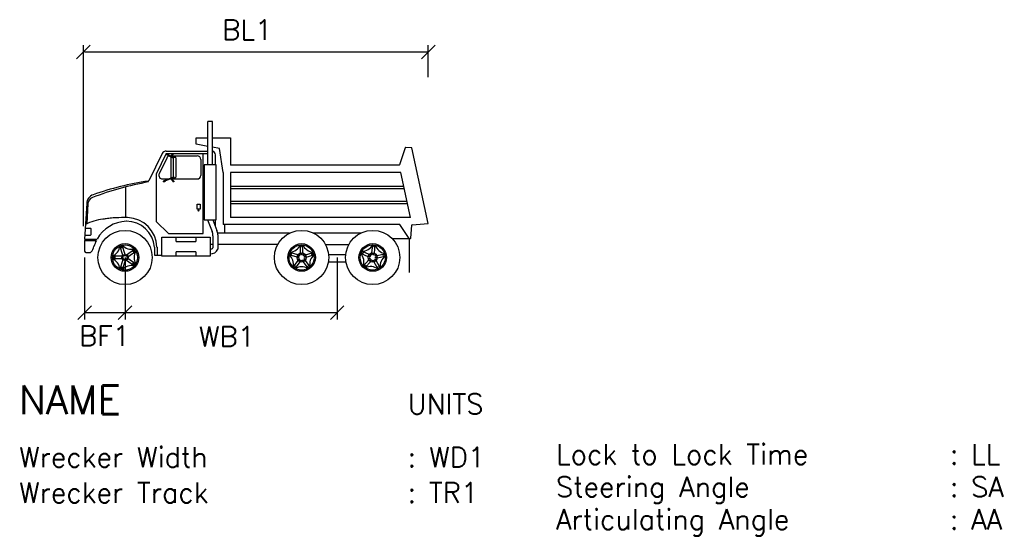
# Model space of a CAD drawing. Extents: x -14.3 to 5.3, y -4.5 to 5.8.
import ezdxf
from ezdxf.enums import TextEntityAlignment as Align

# ---------------------------------------------------------------- set-up
doc = ezdxf.new("R2010")
doc.units = 0
doc.header["$MEASUREMENT"] = 0
for name, color, linetype in [('ATDIMS', 7, 'CONTINUOUS'), ('ATTEXT', 7, 'CONTINUOUS'), ('ATVEHICLE', 7, 'CONTINUOUS')]:
    doc.layers.add(name, color=color, linetype=linetype)
doc.styles.get("Standard").update_dxf_attribs({"font": 'romans.shx'})

msp = doc.modelspace()

# ---------------------------------------------------------------- linework, layer by layer
at = {"layer": 'ATDIMS'}
for p, q in [((-13.182, 5.048), (-12.912, 5.318)), ((-13.047, 1.717), (-13.047, 5.318)), ((-6.317, 5.048), (-6.047, 5.318)), ((-6.182, 4.683), (-6.182, 5.318)), ((-6.182, 5.183), (-13.023, 5.183)), ((-13.023, 1.096), (-13.023, -0.135)), ((-12.219, 1.096), (-12.219, -0.135)), ((-7.995, 1.096), (-7.995, -0.135)), ((-13.158, -0.135), (-12.888, 0.135)), ((-13.023, 0), (-7.995, 0)), ((-12.354, -0.135), (-12.084, 0.135)), ((-8.13, -0.135), (-7.86, 0.135))]:
    msp.add_line(p, q, dxfattribs=at)
at = {"layer": 'ATVEHICLE', "color": 7}
for p, q in [((-10.571, 2.936), (-10.571, 3.8)), ((-10.475, 3.8), (-10.571, 3.8)), ((-10.475, 2.936), (-10.475, 3.8)), ((-10.804, 3.35), (-10.804, 3.477)), ((-10.804, 3.477), (-10.571, 3.477)), ((-10.571, 3.307), (-10.804, 3.35)), ((-10.475, 3.477), (-10.12, 3.477)), ((-10.12, 3.477), (-10.12, 2.935)), ((-11.481, 3.164), (-11.747, 2.623)), ((-11.4, 3.165), (-11.597, 2.751)), ((-11.4, 3.165), (-10.571, 3.165)), ((-11.397, 3.214), (-10.571, 3.214)), ((-11.37, 3.154), (-11.397, 3.154)), ((-11.397, 3.142), (-11.397, 3.154)), ((-11.37, 3.142), (-11.397, 3.142)), ((-11.257, 3.073), (-11.397, 3.142)), ((-11.37, 3.142), (-11.37, 3.154)), ((-11.252, 3.083), (-11.37, 3.142)), ((-11.311, 3.113), (-11.279, 3.142)), ((-11.299, 3.107), (-11.261, 3.142)), ((-11.279, 3.142), (-11.279, 3.154)), ((-11.261, 3.154), (-11.279, 3.154)), ((-11.261, 3.142), (-11.279, 3.142)), ((-11.261, 3.142), (-11.261, 3.154)), ((-10.664, 1.57), (-10.664, 3.165)), ((-10.341, 3.264), (-10.475, 3.289)), ((-10.421, 3.141), (-10.421, 2.936)), ((-10.265, 2.79), (-10.341, 3.264)), ((-6.643, 3.279), (-6.753, 2.939)), ((-6.508, 3.279), (-6.637, 3.283)), ((-6.182, 1.772), (-6.508, 3.279)), ((-11.389, 3.075), (-11.539, 2.761)), ((-11.319, 3.117), (-11.307, 3.117)), ((-11.306, 3.097), (-11.306, 2.675)), ((-11.289, 3.117), (-10.783, 3.117)), ((-11.257, 3.069), (-11.257, 2.706)), ((-11.233, 3.093), (-11.221, 3.093)), ((-11.209, 3.081), (-11.209, 2.694)), ((-10.711, 3.044), (-10.711, 2.73)), ((-11.597, 2.751), (-11.597, 1.813)), ((-10.265, 2.79), (-10.265, 1.749)), ((-6.759, 2.935), (-10.12, 2.935)), ((-9.936, 2.79), (-10.12, 2.79)), ((-10.12, 2.79), (-10.12, 1.894)), ((-6.727, 2.79), (-9.936, 2.79)), ((-6.533, 1.894), (-6.727, 2.79)), ((-11.473, 2.658), (-11.346, 2.658)), ((-11.255, 2.696), (-11.458, 2.611)), ((-11.427, 2.611), (-11.458, 2.611)), ((-11.458, 2.611), (-11.458, 2.599)), ((-11.427, 2.599), (-11.458, 2.599)), ((-11.247, 2.686), (-11.427, 2.611)), ((-11.427, 2.611), (-11.427, 2.599)), ((-11.315, 2.658), (-11.307, 2.658)), ((-11.309, 2.66), (-11.264, 2.611)), ((-11.297, 2.665), (-11.248, 2.611)), ((-11.29, 2.658), (-10.783, 2.658)), ((-11.264, 2.611), (-11.264, 2.599)), ((-11.248, 2.611), (-11.264, 2.611)), ((-11.248, 2.599), (-11.264, 2.599)), ((-11.248, 2.611), (-11.248, 2.599)), ((-11.233, 2.682), (-11.221, 2.682)), ((-12.2, 1.892), (-12.2, 2.503)), ((-10.12, 2.515), (-6.668, 2.515)), ((-10.12, 2.467), (-6.657, 2.467)), ((-12.982, 2.173), (-13.023, 1.461)), ((-12.959, 2.161), (-12.981, 1.765)), ((-10.12, 2.217), (-6.603, 2.217)), ((-10.12, 2.168), (-6.593, 2.168)), ((-10.785, 2.154), (-10.724, 2.154)), ((-10.785, 2.057), (-10.785, 2.154)), ((-10.724, 2.057), (-10.785, 2.057)), ((-10.724, 2.154), (-10.724, 2.057)), ((-12.637, 1.86), (-12.659, 1.857)), ((-12.614, 1.864), (-12.637, 1.86)), ((-12.591, 1.867), (-12.614, 1.864)), ((-12.567, 1.87), (-12.591, 1.867)), ((-12.542, 1.873), (-12.567, 1.87)), ((-12.515, 1.876), (-12.542, 1.873)), ((-12.487, 1.879), (-12.515, 1.876)), ((-12.457, 1.882), (-12.487, 1.879)), ((-12.424, 1.884), (-12.457, 1.882)), ((-12.385, 1.886), (-12.424, 1.884)), ((-12.342, 1.888), (-12.385, 1.886)), ((-12.292, 1.89), (-12.342, 1.888)), ((-12.235, 1.89), (-12.292, 1.89)), ((-12.169, 1.891), (-12.235, 1.89)), ((-11.355, 1.571), (-11.597, 1.813)), ((-10.575, 1.848), (-10.485, 1.615)), ((-10.471, 1.848), (-10.388, 1.632)), ((-10.421, 1.848), (-10.421, 1.717)), ((-6.533, 1.894), (-10.12, 1.894)), ((-6.503, 1.747), (-6.182, 1.772)), ((-11.355, 1.571), (-10.664, 1.57)), ((-10.246, 1.582), (-10.375, 1.582)), ((-6.749, 1.749), (-10.265, 1.749)), ((-8.941, 1.582), (-10.265, 1.582)), ((-10.24, 1.749), (-10.24, 1.582)), ((-7.524, 1.582), (-8.467, 1.582)), ((-6.561, 1.476), (-6.749, 1.749)), ((-6.527, 1.481), (-6.509, 1.742)), ((-13.023, 1.461), (-12.777, 1.461)), ((-13.023, 1.437), (-12.79, 1.437)), ((-13.023, 1.437), (-13.023, 1.22)), ((-11.488, 1.125), (-11.488, 1.499)), ((-11.488, 1.499), (-10.521, 1.497)), ((-11.198, 1.414), (-11.198, 1.499)), ((-11.198, 1.414), (-10.811, 1.413)), ((-10.811, 1.497), (-10.811, 1.413)), ((-10.521, 1.497), (-10.521, 1.125)), ((-10.469, 1.528), (-10.469, 1.285)), ((-10.372, 1.546), (-10.372, 1.264)), ((-6.903, 1.476), (-6.533, 1.476)), ((-6.561, 1.476), (-6.561, 0.795)), ((-12.998, 1.195), (-12.909, 1.195)), ((-12.26, 1.141), (-12.32, 1.325)), ((-12.301, 1.282), (-12.315, 1.327)), ((-12.264, 1.294), (-12.301, 1.282)), ((-12.264, 1.294), (-12.279, 1.339)), ((-12.214, 1.156), (-12.274, 1.34)), ((-12.189, 1.148), (-12.032, 1.262)), ((-12.161, 1.109), (-12.004, 1.223)), ((-12.068, 1.231), (-12.029, 1.259)), ((-12.045, 1.199), (-12.068, 1.231)), ((-12.045, 1.199), (-12.006, 1.227)), ((-11.631, 1.298), (-11.631, 1.145)), ((-11.582, 1.298), (-11.582, 1.145)), ((-10.811, 1.21), (-11.198, 1.21)), ((-11.198, 1.125), (-11.198, 1.21)), ((-10.811, 1.21), (-10.811, 1.125)), ((-10.521, 1.361), (-10.469, 1.36)), ((-10.372, 1.36), (-9.176, 1.359)), ((-8.779, 1.146), (-8.933, 1.196)), ((-8.728, 1.183), (-8.728, 1.345)), ((-8.68, 1.183), (-8.68, 1.345)), ((-8.628, 1.146), (-8.474, 1.196)), ((-8.231, 1.357), (-7.76, 1.357)), ((-7.357, 1.154), (-7.505, 1.22)), ((-7.302, 1.185), (-7.285, 1.346)), ((-7.254, 1.18), (-7.237, 1.341)), ((-12.275, 1.12), (-12.469, 1.12)), ((-12.422, 1.115), (-12.469, 1.115)), ((-12.421, 1.076), (-12.469, 1.076)), ((-12.275, 1.072), (-12.469, 1.071)), ((-12.422, 1.115), (-12.421, 1.076)), ((-12.259, 1.051), (-12.319, 0.866)), ((-12.213, 1.036), (-12.273, 0.851)), ((-12.189, 1.044), (-12.032, 0.93)), ((-12.16, 1.083), (-12.003, 0.969)), ((-12.067, 0.962), (-12.044, 0.993)), ((-12.044, 0.993), (-12.006, 0.965)), ((-11.631, 1.145), (-11.488, 1.144)), ((-10.521, 1.125), (-11.488, 1.125)), ((-8.794, 1.1), (-8.948, 1.15)), ((-8.775, 1.039), (-8.87, 0.909)), ((-8.736, 1.011), (-8.831, 0.88)), ((-8.672, 1.011), (-8.577, 0.88)), ((-8.633, 1.039), (-8.538, 0.909)), ((-8.613, 1.1), (-8.459, 1.15)), ((-7.819, 1.004), (-8.171, 1.004)), ((-7.825, 1.149), (-8.166, 1.149)), ((-7.377, 1.109), (-7.524, 1.175)), ((-7.363, 1.047), (-7.472, 0.927)), ((-7.328, 1.015), (-7.436, 0.895)), ((-7.264, 1.008), (-7.184, 0.868)), ((-7.222, 1.032), (-7.142, 0.892)), ((-7.207, 1.138), (-7.048, 1.171)), ((-7.197, 1.09), (-7.038, 1.124)), ((-12.3, 0.91), (-12.315, 0.864)), ((-12.3, 0.91), (-12.263, 0.898)), ((-12.263, 0.898), (-12.278, 0.852)), ((-12.067, 0.962), (-12.029, 0.934))]:
    msp.add_line(p, q, dxfattribs=at)
msp.add_lwpolyline([(-10.402, 2.936), (-10.644, 2.936), (-10.644, 1.848), (-10.402, 1.848)], close=True, dxfattribs=at)
msp.add_lwpolyline([(-13.008, 1.682), (-12.913, 1.682, -0.414214), (-12.901, 1.67), (-12.901, 1.548, -0.414214), (-12.913, 1.536), (-13.016, 1.536)], format="xyb", dxfattribs=at)
for centre, radius in [((-10.756, 2.031), 0.0132), ((-12.219, 1.096), 0.54), ((-8.704, 1.096), 0.54), ((-7.287, 1.096), 0.54), ((-12.219, 1.096), 0.275), ((-12.219, 1.096), 0.25), ((-12.291, 1.314), 0.012), ((-12.034, 1.231), 0.012), ((-8.704, 1.096), 0.275), ((-8.704, 1.096), 0.25), ((-8.922, 1.167), 0.018), ((-8.704, 1.096), 0.0906), ((-8.704, 1.325), 0.018), ((-8.486, 1.167), 0.018), ((-7.287, 1.096), 0.275), ((-7.287, 1.096), 0.25), ((-7.496, 1.189), 0.018), ((-7.287, 1.096), 0.0906), ((-7.263, 1.324), 0.018), ((-12.449, 1.095), 0.012), ((-12.219, 1.096), 0.0604), ((-12.219, 1.096), 0.0423), ((-8.769, 1.107), 0.0121), ((-8.761, 1.063), 0.0121), ((-8.747, 1.147), 0.0121), ((-8.727, 1.033), 0.0121), ((-8.704, 1.162), 0.0121), ((-8.681, 1.033), 0.0121), ((-8.661, 1.147), 0.0121), ((-8.646, 1.063), 0.0121), ((-8.638, 1.107), 0.0121), ((-7.351, 1.078), 0.0121), ((-7.348, 1.123), 0.0121), ((-7.324, 1.041), 0.0121), ((-7.316, 1.156), 0.0121), ((-7.28, 1.03), 0.0121), ((-7.271, 1.16), 0.0121), ((-7.239, 1.05), 0.0121), ((-7.233, 1.135), 0.0121), ((-7.221, 1.091), 0.0121), ((-7.063, 1.143), 0.018), ((-12.29, 0.878), 0.012), ((-12.034, 0.962), 0.012), ((-8.839, 0.911), 0.018), ((-8.569, 0.911), 0.018), ((-7.44, 0.926), 0.018), ((-7.173, 0.897), 0.018)]:
    msp.add_circle(centre, radius, dxfattribs=at)
for centre, radius, start, end in [((-11.397, 3.117), 0.0967, 90, 150.6643), ((-10.493, 3.141), 0.0725, 0, 75.2802), ((-6.637, 3.277), 0.00604, 87.9867, 162.0884), ((-11.324, 3.044), 0.0725, 103.9607, 154.6047), ((-11.233, 3.069), 0.0242, 90, 180), ((-11.221, 3.081), 0.0121, 0, 90), ((-10.783, 3.044), 0.0725, 0, 90), ((-11.473, 2.73), 0.0725, 154.6047, 270), ((-6.759, 2.941), 0.00604, 270, 342.0884), ((-10.728, -3.24), 5.927, 99.9558, 111.1469), ((-10.874, -3.293), 5.975, 98.4888, 109.3417), ((-11.758, 2.628), 0.0121, 278.4888, 333.773), ((-11.233, 2.706), 0.0242, 180, 270), ((-11.221, 2.694), 0.0121, 270, 0), ((-10.783, 2.73), 0.0725, 270, 0), ((-12.789, 2.162), 0.193, 109.3417, 176.7747), ((-12.814, 2.153), 0.145, 111.1469, 176.7747), ((-12.527, 0.791), 1.075, 97.0476, 116.4883), ((-12.167, 1.118), 0.699, 92.0948, 150.6239), ((-12.193, 1.253), 0.564, 4.6002, 90), ((-12.194, 1.279), 0.612, 2.1902, 87.5901), ((-10.711, 1.528), 0.242, 0, 21.0036), ((-10.614, 1.546), 0.242, 0, 21.0036), ((-6.502, 1.741), 0.00604, 94.4657, 175.9883), ((-12.167, 1.118), 0.699, 152.8722, 163.6201), ((-6.533, 1.482), 0.00604, 269.9193, 355.9883), ((-12.998, 1.22), 0.0242, 180, 270), ((-12.909, 1.22), 0.0242, 270, 323.1578), ((-13.128, 1.384), 0.298, 323.1578, 346.7153), ((-12.571, 1.35), 0.25, 294.0857, 354.1461), ((-12.086, 1.508), 0.25, 222.0857, 282.1461), ((-11.786, 1.097), 0.25, 150.0857, 210.1461), ((-10.507, 1.31), 0.142, 263.9521, 340.9954), ((-10.507, 1.31), 0.0453, 251.8005, 326.0243), ((-8.959, 1.447), 0.25, 275.968, 336.0284), ((-8.449, 1.447), 0.25, 203.968, 264.0284), ((-7.503, 1.472), 0.25, 269.9141, 329.9745), ((-6.997, 1.418), 0.25, 197.9141, 257.9745), ((-12.57, 0.84), 0.25, 6.0857, 66.1461), ((-9.116, 0.962), 0.25, 347.968, 48.0284), ((-8.292, 0.962), 0.25, 131.968, 192.0284), ((-7.711, 1.006), 0.25, 341.9141, 41.9745), ((-6.891, 0.919), 0.25, 125.9141, 185.9745), ((-12.085, 0.684), 0.25, 78.0857, 138.1461), ((-8.704, 0.662), 0.25, 59.968, 120.0284), ((-7.333, 0.665), 0.25, 53.9141, 113.9745)]:
    msp.add_arc(centre, radius, start, end, dxfattribs=at)

# ---------------------------------------------------------------- texts
at = {"layer": 'ATTEXT'}
msp.add_text('BL1', height=0.4, dxfattribs=at).set_placement((-9.787, 5.427), align=Align.CENTER)
for s, p in [('BF1', (-12.627, -0.263)), ('WB1', (-10.192, -0.276))]:
    msp.add_text(s, height=0.4, dxfattribs=at).set_placement(p, align=Align.TOP_CENTER)
for s, height, p in [('NAME', 0.57, (-14.33, -2.02)), ('UNITS', 0.4, (-6.592, -2.02)), ('Wrecker Width', 0.4, (-14.33, -3.077)), ('WD1', 0.4, (-6.166, -3.077)), ('Lock to Lock Time', 0.4, (-3.639, -3.02)), (':', 0.4, (4.2, -3.02)), ('LL', 0.4, (4.625, -3.02)), (':', 0.4, (-6.592, -3.077)), ('Steering Angle', 0.4, (-3.639, -3.668)), ('SA', 0.4, (4.625, -3.668)), ('Wrecker Track', 0.4, (-14.33, -3.783)), (':', 0.4, (-6.592, -3.783)), ('TR1', 0.4, (-6.166, -3.783)), (':', 0.4, (4.2, -3.668)), ('Articulating Angle', 0.4, (-3.639, -4.315)), ('AA', 0.4, (4.625, -4.315)), (':', 0.4, (4.2, -4.315))]:
    msp.add_text(s, height=height, dxfattribs=at).set_placement(p)

doc.saveas('drawing.dxf')
